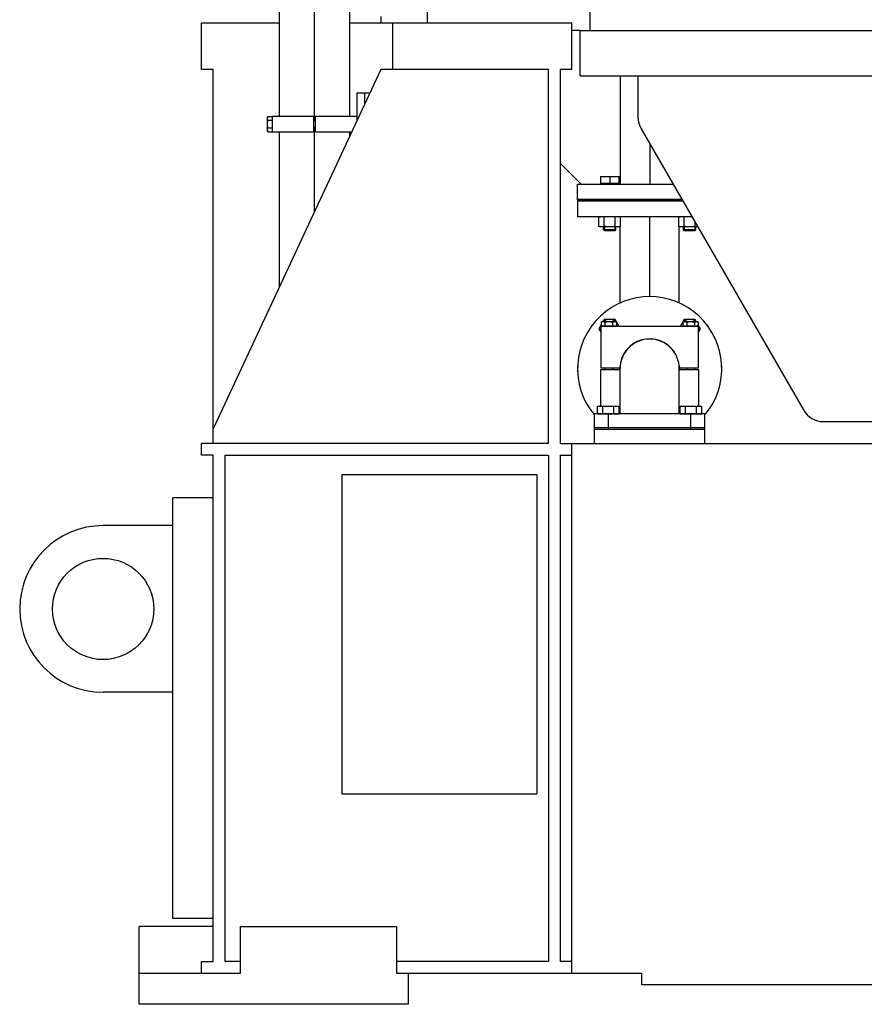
# Model space of a CAD drawing. Header units: millimetres. Extents: x 0 to 1189, y 0 to 841.
# Tile 187 of 217: x 935 to 978, y 534 to 584. Entities that reach past the tile are written whole.
import ezdxf

# ---------------------------------------------------------------- set-up
doc = ezdxf.new("R2010")
doc.units = ezdxf.units.MM
doc.header["$LTSCALE"] = 65.395
doc.linetypes.add('CENTER', pattern=[0.6, 0.375, -0.075, 0.075, -0.075])
for name, color, linetype in [('1907_153200_01_ABL735', 7, 'CONTINUOUS'), ('1907_153200_01_T1_PBL736', 7, 'CONTINUOUS'), ('1907_153701_05_AC_PBL712', 7, 'CONTINUOUS'), ('1907_153701_05_AC_PBL713', 7, 'CONTINUOUS'), ('1907_153701_06_AC_PBL643', 7, 'CONTINUOUS'), ('1907_153701_06_AC_PBL652', 7, 'CONTINUOUS'), ('1907_153701_33_PBL720', 7, 'CONTINUOUS'), ('1947_111100_12_SIMPLE1_T1_X_PBL759', 7, 'CONTINUOUS'), ('1947_111100_12_SIMPLE1_X_ABL758', 7, 'CONTINUOUS'), ('1947_122000_06_SIMPLE1_B_ABL639', 7, 'CONTINUOUS'), ('1947_122000_06_SIMPLE1_T1_B_PBL640', 7, 'CONTINUOUS'), ('32007_060000_TLKGS_KGS_V_ABL722', 7, 'CONTINUOUS'), ('32007_061000_TLKGS_KGS_V_ABL723', 7, 'CONTINUOUS'), ('32007_153200_10_ABL634', 7, 'CONTINUOUS'), ('32007_153200_10_T1_PBL2183', 7, 'CONTINUOUS'), ('32007_153200_11_ABL695', 7, 'CONTINUOUS'), ('32007_153200_11_T1_PBL848', 7, 'CONTINUOUS'), ('32007_153200_12_ABL689', 7, 'CONTINUOUS'), ('32007_153200_12_T3_PBL851', 7, 'CONTINUOUS'), ('32007_153200_13_ABL704', 7, 'CONTINUOUS'), ('32007_633500_01_SIMPLE1_T1_X_PBL822', 7, 'CONTINUOUS'), ('32007_633500_01_SIMPLE1_X_ABL821', 7, 'CONTINUOUS'), ('32087_000000_TLKGS_MARKETING_ABL636', 7, 'CONTINUOUS'), ('32087_030000_TLKGS_V_ABL637', 7, 'CONTINUOUS'), ('32087_100000_TLKGS_V_ABL638', 7, 'CONTINUOUS'), ('32087_111000_01_SIMPLE1_X_ABL757', 7, 'CONTINUOUS'), ('8M32E_GENSET_GENERATOR_ABL646', 7, 'CONTINUOUS'), ('8M32E_GENSET_GENERATOR_T1_PBL647', 7, 'CONTINUOUS'), ('8M32E_GENSET_GRUNDRAHMEN_ABL516', 7, 'CONTINUOUS'), ('8M32E_GENSET_GRUNDRAHMEN_T1_PBL517', 7, 'CONTINUOUS'), ('8M32E_GENSET_SCHUTZHAUBE_ABL765', 7, 'CONTINUOUS'), ('8M32E_GENSET_SCHUTZHAUBE_T1_PBL766', 7, 'CONTINUOUS'), ('8M32E_GENSET_VERROHRUNG_ABL518', 7, 'CONTINUOUS'), ('BOGEN-S-2D-90-76_1X2_9_PBL850', 7, 'CONTINUOUS'), ('D931_1-M10X120_PBL644', 7, 'CONTINUOUS'), ('D931_1-M10X120_PBL645', 7, 'CONTINUOUS'), ('D931_1-M10X140_PBL714', 7, 'CONTINUOUS'), ('D931_1-M16X60_PBL2180', 7, 'CONTINUOUS'), ('D931_1-M16X60_PBL2184', 7, 'CONTINUOUS'), ('D931_1-M16X60_PBL664', 7, 'CONTINUOUS'), ('D931_1-M16X60_PBL665', 7, 'CONTINUOUS'), ('D931_1-M16X60_PBL666', 7, 'CONTINUOUS'), ('D933-M16X35_PBL641', 7, 'CONTINUOUS'), ('D933-M16X35_PBL642', 7, 'CONTINUOUS'), ('D934-M16_PBL653', 7, 'CONTINUOUS'), ('D934-M16_PBL654', 7, 'CONTINUOUS'), ('D934-M16_PBL661', 7, 'CONTINUOUS'), ('D934-M16_PBL662', 7, 'CONTINUOUS'), ('D934-M16_PBL663', 7, 'CONTINUOUS'), ('D934-M16_PBL721', 7, 'CONTINUOUS'), ('D934-M16_PBL928', 7, 'CONTINUOUS'), ('E1514-FF-DN65-PN16X2_PBL2182', 7, 'CONTINUOUS'), ('E1514-FF-DN65-PN16X2_PBL692', 7, 'CONTINUOUS'), ('EN1092-1-01A-DN65_PN16-77_5_PBL2181', 7, 'CONTINUOUS'), ('EN1092-1-01A-DN65_PN16-77_5_PBL690', 7, 'CONTINUOUS'), ('EN1092-1-01A-DN65_PN16-77_5_PBL696', 7, 'CONTINUOUS'), ('EN1092-1-01A-DN65_PN16-77_5_PBL705', 7, 'CONTINUOUS'), ('links_3_VBL515', 7, 'CONTINUOUS'), ('N4011-C1-142X77_PBL635', 7, 'CONTINUOUS'), ('N4251-B142X76_PBL630', 7, 'CONTINUOUS'), ('T-STUECK-S-76_1X2_9-76_1X2_9_PBL849', 7, 'CONTINUOUS')]:
    doc.layers.add(name, color=color, linetype=linetype)

# ---------------------------------------------------------------- blocks, each defined once
blk = doc.blocks.new('8M32E_GENSET_GRUNDRAHMEN_T1_PBL517', base_point=(985.693, 558.761))
at = {"layer": '8M32E_GENSET_GRUNDRAHMEN_T1_PBL517', "color": 7, "linetype": 'Continuous'}
for p, q in [((944.393, 581.561), (944.393, 583.961)), ((944.393, 583.961), (948.393, 583.961)), ((951.993, 583.961), (963.393, 583.961)), ((954.193, 583.961), (954.193, 581.561)), ((963.393, 581.561), (963.393, 583.961)), ((944.993, 581.561), (944.393, 581.561)), ((944.993, 562.361), (944.993, 581.561)), ((953.593, 581.561), (944.993, 563.118)), ((962.193, 581.561), (953.593, 581.561)), ((962.193, 562.361), (962.193, 581.561)), ((963.393, 581.561), (962.793, 581.561)), ((962.793, 581.561), (962.793, 562.361)), ((970.233, 563.081), (964.553, 563.081)), ((964.553, 562.361), (964.553, 563.081)), ((970.233, 562.361), (970.233, 563.081)), ((962.193, 562.361), (944.393, 562.361)), ((944.393, 561.761), (944.393, 562.361)), ((962.793, 562.361), (982.022, 562.361)), ((963.393, 535.161), (963.393, 562.361)), ((944.993, 561.761), (944.393, 561.761)), ((944.993, 535.761), (944.993, 561.761)), ((945.593, 561.761), (962.193, 561.761)), ((945.593, 535.761), (945.593, 561.761)), ((962.193, 561.761), (962.193, 535.761)), ((962.793, 561.761), (963.393, 561.761)), ((962.793, 561.761), (962.793, 535.761)), ((951.593, 560.761), (961.593, 560.761)), ((951.593, 560.761), (951.593, 544.361)), ((961.593, 560.761), (961.593, 544.361)), ((944.993, 559.561), (942.913, 559.561)), ((942.913, 537.961), (942.913, 559.561)), ((942.913, 558.141), (939.333, 558.141)), ((942.913, 549.582), (939.333, 549.582)), ((951.593, 544.361), (961.593, 544.361)), ((944.993, 537.961), (942.913, 537.961)), ((944.993, 537.561), (941.193, 537.561)), ((941.193, 533.561), (941.193, 537.561)), ((946.393, 537.561), (954.393, 537.561)), ((946.393, 535.161), (946.393, 537.561)), ((954.393, 537.561), (954.393, 535.161)), ((944.393, 535.761), (944.993, 535.761)), ((944.393, 535.161), (944.393, 535.761)), ((946.393, 535.761), (945.593, 535.761)), ((962.193, 535.761), (954.393, 535.761)), ((963.393, 535.761), (962.793, 535.761)), ((941.193, 535.161), (946.393, 535.161)), ((954.393, 535.161), (966.993, 535.161)), ((954.993, 535.161), (954.993, 533.561)), ((966.993, 534.561), (966.993, 535.161)), ((1006.993, 534.561), (966.993, 534.561)), ((954.993, 533.561), (941.193, 533.561))]:
    blk.add_line(p, q, dxfattribs=at)
blk.add_circle((939.333, 553.861), 2.6, dxfattribs=at)
blk.add_arc((939.333, 553.861), 4.28, 90, 270, dxfattribs=at)
blk = doc.blocks.new('8M32E_GENSET_GRUNDRAHMEN_ABL516', base_point=(985.693, 558.761))
at = {"layer": '8M32E_GENSET_GRUNDRAHMEN_T1_PBL517'}
blk.add_blockref('8M32E_GENSET_GRUNDRAHMEN_T1_PBL517', (985.693, 558.761), dxfattribs=at)
blk = doc.blocks.new('N4251-B142X76_PBL630', base_point=(967.393, 563.121))
at = {"layer": 'N4251-B142X76_PBL630', "color": 7, "linetype": 'Continuous'}
for p, q in [((970.233, 563.161), (964.553, 563.161)), ((964.553, 563.081), (964.553, 563.161)), ((969.513, 563.081), (965.273, 563.081)), ((970.233, 563.081), (970.233, 563.161))]:
    blk.add_line(p, q, dxfattribs=at)
at = {"layer": 'N4251-B142X76_PBL630', "color": 9, "linetype": 'Continuous'}
for p, q in [((965.273, 563.081), (965.273, 563.161)), ((969.513, 563.081), (969.513, 563.161))]:
    blk.add_line(p, q, dxfattribs=at)
blk = doc.blocks.new('N4011-C1-142X77_PBL635', base_point=(967.393, 563.521))
at = {"layer": 'N4011-C1-142X77_PBL635', "color": 7, "linetype": 'Continuous'}
for p, q in [((970.233, 563.881), (964.553, 563.881)), ((964.553, 563.161), (964.553, 563.881)), ((970.233, 563.161), (970.233, 563.881)), ((970.233, 563.161), (964.553, 563.161))]:
    blk.add_line(p, q, dxfattribs=at)
at = {"layer": 'N4011-C1-142X77_PBL635', "color": 9, "linetype": 'Continuous'}
for p, q in [((965.273, 563.161), (965.273, 563.881)), ((969.513, 563.161), (969.513, 563.881))]:
    blk.add_line(p, q, dxfattribs=at)
blk = doc.blocks.new('BOGEN-S-2D-90-76_1X2_9_PBL850', base_point=(967.393, 565.041))
at = {"layer": 'BOGEN-S-2D-90-76_1X2_9_PBL850', "color": 7, "linetype": 'Continuous'}
for p, q in [((965.871, 563.881), (965.871, 566.201)), ((968.915, 563.881), (968.915, 566.201))]:
    blk.add_line(p, q, dxfattribs=at)
blk.add_arc((967.393, 566.201), 1.522, 0, 180, dxfattribs=at)
blk = doc.blocks.new('EN1092-1-01A-DN65_PN16-77_5_PBL2181', base_point=(967.393, 565.061))
at = {"layer": 'EN1092-1-01A-DN65_PN16-77_5_PBL2181', "color": 7, "linetype": 'Continuous'}
for radius, start, end in [(3.7, 320.3957, 219.6043), (1.55, 0.074, 2.937), (1.55, 180.074, 182.937)]:
    blk.add_arc((967.393, 566.201), radius, start, end, dxfattribs=at)
blk = doc.blocks.new('32007_153200_10_T1_PBL2183', base_point=(967.393, 565.44))
at = {"layer": '32007_153200_10_T1_PBL2183', "color": 7, "linetype": 'Continuous'}
blk.add_arc((967.393, 566.201), 1.522, 0, 180, dxfattribs=at)
blk = doc.blocks.new('32007_153200_10_ABL634', base_point=(967.393, 564.72))
at = {"layer": '32007_153200_10_T1_PBL2183'}
blk.add_blockref('32007_153200_10_T1_PBL2183', (967.393, 565.44), dxfattribs=at)
at = {"layer": 'BOGEN-S-2D-90-76_1X2_9_PBL850'}
blk.add_blockref('BOGEN-S-2D-90-76_1X2_9_PBL850', (967.393, 565.041), dxfattribs=at)
at = {"layer": 'EN1092-1-01A-DN65_PN16-77_5_PBL2181'}
blk.add_blockref('EN1092-1-01A-DN65_PN16-77_5_PBL2181', (967.393, 565.061), dxfattribs=at)
at = {"layer": 'N4011-C1-142X77_PBL635'}
blk.add_blockref('N4011-C1-142X77_PBL635', (967.393, 563.521), dxfattribs=at)
blk = doc.blocks.new('D933-M16X35_PBL641', base_point=(965.271, 564.081))
at = {"layer": 'D933-M16X35_PBL641', "color": 7, "linetype": 'Continuous'}
for p, q in [((964.792, 564.281), (964.717, 564.261)), ((964.717, 563.889), (964.717, 564.261)), ((964.792, 564.281), (965.751, 564.281)), ((964.994, 563.889), (964.994, 564.261)), ((965.548, 563.889), (965.548, 564.261)), ((965.751, 564.281), (965.825, 564.261)), ((965.825, 563.889), (965.825, 564.261)), ((964.717, 563.889), (965.825, 563.889)), ((964.821, 563.889), (964.821, 563.881)), ((965.721, 563.889), (965.721, 563.881))]:
    blk.add_line(p, q, dxfattribs=at)
for points in [[(964.717, 564.261), (964.742, 564.267), (964.767, 564.273), (964.792, 564.276)], [(964.792, 564.276), (964.859, 564.285), (964.929, 564.278), (964.994, 564.261)], [(965.548, 564.261), (965.614, 564.278), (965.683, 564.285), (965.75, 564.276)], [(965.75, 564.276), (965.776, 564.273), (965.801, 564.267), (965.825, 564.261)]]:
    blk.add_open_spline(points, degree=3, dxfattribs=at)
blk.add_open_spline([(964.994, 564.261), (965.086, 564.273), (965.271, 564.288), (965.457, 564.273), (965.548, 564.261)], degree=3, knots=[0, 0, 0, 0, 0.5, 1, 1, 1, 1], dxfattribs=at)
blk = doc.blocks.new('D933-M16X35_PBL642', base_point=(969.514, 564.081))
at = {"layer": 'D933-M16X35_PBL642', "color": 7, "linetype": 'Continuous'}
for p, q in [((969.034, 564.281), (968.96, 564.261)), ((968.96, 563.889), (968.96, 564.261)), ((969.034, 564.281), (969.993, 564.281)), ((969.237, 563.889), (969.237, 564.261)), ((969.791, 563.889), (969.791, 564.261)), ((969.993, 564.281), (970.068, 564.261)), ((970.068, 563.889), (970.068, 564.261)), ((968.96, 563.889), (970.068, 563.889)), ((969.064, 563.889), (969.064, 563.881)), ((969.964, 563.889), (969.964, 563.881))]:
    blk.add_line(p, q, dxfattribs=at)
for points in [[(968.96, 564.261), (968.984, 564.267), (969.009, 564.273), (969.035, 564.276)], [(969.035, 564.276), (969.102, 564.285), (969.171, 564.278), (969.237, 564.261)], [(969.791, 564.261), (969.856, 564.278), (969.926, 564.285), (969.993, 564.276)], [(969.993, 564.276), (970.018, 564.273), (970.043, 564.267), (970.068, 564.261)]]:
    blk.add_open_spline(points, degree=3, dxfattribs=at)
blk.add_open_spline([(969.237, 564.261), (969.328, 564.273), (969.514, 564.288), (969.699, 564.273), (969.791, 564.261)], degree=3, knots=[0, 0, 0, 0, 0.5, 1, 1, 1, 1], dxfattribs=at)
blk = doc.blocks.new('1907_153701_06_AC_PBL643', base_point=(967.393, 565.121))
at = {"layer": '1907_153701_06_AC_PBL643', "color": 7, "linetype": 'Continuous'}
for p, q in [((964.893, 566.161), (965.863, 566.161)), ((964.893, 564.281), (964.893, 566.161)), ((968.922, 566.161), (969.893, 566.161)), ((969.893, 566.161), (969.893, 564.281)), ((965.871, 564.041), (965.825, 564.041)), ((968.96, 564.041), (968.915, 564.041))]:
    blk.add_line(p, q, dxfattribs=at)
for start, end in [(181.4981, 183.4456), (356.5544, 358.5019)]:
    blk.add_arc((967.393, 566.201), 1.53, start, end, dxfattribs=at)
blk = doc.blocks.new('D931_1-M10X120_PBL644', base_point=(965.293, 567.389))
at = {"layer": 'D931_1-M10X120_PBL644', "color": 7, "linetype": 'Continuous'}
for p, q in [((964.9, 568.603), (964.953, 568.617)), ((964.9, 568.603), (964.9, 568.385)), ((965.685, 568.385), (964.9, 568.385)), ((964.953, 568.617), (965.632, 568.617)), ((964.981, 568.385), (964.981, 568.361)), ((965.096, 568.603), (965.096, 568.385)), ((965.489, 568.603), (965.489, 568.385)), ((965.605, 568.385), (965.605, 568.361)), ((965.685, 568.603), (965.632, 568.617)), ((965.685, 568.603), (965.685, 568.385)), ((965.099, 566.241), (965.099, 566.161)), ((965.487, 566.241), (965.487, 566.161))]:
    blk.add_line(p, q, dxfattribs=at)
blk.add_arc((964.999, 568.283), 0.333, 90.1083, 97.8162, dxfattribs=at)
for points in [[(964.9, 568.603), (964.917, 568.607), (964.935, 568.611), (964.953, 568.614)], [(964.998, 568.617), (965.031, 568.617), (965.064, 568.611), (965.096, 568.603)], [(965.096, 568.603), (965.161, 568.611), (965.227, 568.617), (965.293, 568.617)], [(965.293, 568.617), (965.358, 568.617), (965.424, 568.611), (965.489, 568.603)], [(965.489, 568.603), (965.521, 568.611), (965.554, 568.617), (965.587, 568.617)], [(965.587, 568.617), (965.62, 568.617), (965.653, 568.611), (965.685, 568.603)]]:
    blk.add_open_spline(points, degree=3, dxfattribs=at)
blk = doc.blocks.new('D931_1-M10X120_PBL645', base_point=(969.493, 567.389))
at = {"layer": 'D931_1-M10X120_PBL645', "color": 7, "linetype": 'Continuous'}
for p, q in [((969.1, 568.603), (969.153, 568.617)), ((969.1, 568.603), (969.1, 568.385)), ((969.885, 568.385), (969.1, 568.385)), ((969.153, 568.617), (969.832, 568.617)), ((969.181, 568.385), (969.181, 568.361)), ((969.296, 568.603), (969.296, 568.385)), ((969.689, 568.603), (969.689, 568.385)), ((969.805, 568.385), (969.805, 568.361)), ((969.885, 568.603), (969.832, 568.617)), ((969.885, 568.603), (969.885, 568.385)), ((969.299, 566.241), (969.299, 566.161)), ((969.687, 566.241), (969.687, 566.161))]:
    blk.add_line(p, q, dxfattribs=at)
blk.add_arc((969.199, 568.283), 0.333, 90.1083, 97.8162, dxfattribs=at)
for points in [[(969.1, 568.603), (969.117, 568.607), (969.135, 568.611), (969.153, 568.614)], [(969.198, 568.617), (969.231, 568.617), (969.264, 568.611), (969.296, 568.603)], [(969.296, 568.603), (969.361, 568.611), (969.427, 568.617), (969.493, 568.617)], [(969.493, 568.617), (969.558, 568.617), (969.624, 568.611), (969.689, 568.603)], [(969.689, 568.603), (969.721, 568.611), (969.754, 568.617), (969.787, 568.617)], [(969.787, 568.617), (969.82, 568.617), (969.853, 568.611), (969.885, 568.603)]]:
    blk.add_open_spline(points, degree=3, dxfattribs=at)
blk = doc.blocks.new('1907_153701_06_AC_PBL652', base_point=(967.393, 566.516))
at = {"layer": '1907_153701_06_AC_PBL652', "color": 7, "linetype": 'Continuous'}
for p, q in [((969.893, 568.361), (964.893, 568.361)), ((964.893, 568.361), (964.893, 566.241)), ((969.893, 566.241), (969.893, 568.361)), ((964.893, 566.241), (965.863, 566.241)), ((968.922, 566.241), (969.893, 566.241))]:
    blk.add_line(p, q, dxfattribs=at)
for start, end in [(32.5504, 178.5019), (1.4981, 7.4913)]:
    blk.add_arc((967.393, 566.201), 1.53, start, end, dxfattribs=at)
blk = doc.blocks.new('D934-M16_PBL653', base_point=(969.475, 568.401))
at = {"layer": 'D934-M16_PBL653', "color": 7, "linetype": 'Continuous'}
for p, q in [((969.166, 568.731), (968.952, 568.361)), ((969.72, 568.731), (969.166, 568.731)), ((969.787, 568.617), (969.72, 568.731)), ((969.997, 568.251), (969.885, 568.446)), ((969.893, 568.07), (969.997, 568.251))]:
    blk.add_line(p, q, dxfattribs=at)
for start, end in [(134.8958, 166.9764), (49.0552, 132.3206), (339.9568, 22.4758)]:
    blk.add_arc((969.443, 568.251), 0.48, start, end, dxfattribs=at)
blk = doc.blocks.new('D934-M16_PBL654', base_point=(965.31, 568.401))
at = {"layer": 'D934-M16_PBL654', "color": 7, "linetype": 'Continuous'}
for p, q in [((964.9, 568.446), (964.788, 568.251)), ((965.065, 568.731), (964.998, 568.617)), ((965.619, 568.731), (965.065, 568.731)), ((965.833, 568.361), (965.619, 568.731)), ((964.788, 568.251), (964.893, 568.07))]:
    blk.add_line(p, q, dxfattribs=at)
for start, end in [(157.5242, 200.0432), (47.6794, 130.9448), (13.0236, 43.681)]:
    blk.add_arc((965.342, 568.251), 0.48, start, end, dxfattribs=at)
blk = doc.blocks.new('D934-M16_PBL661', base_point=(965.342, 573.741))
at = {"layer": 'D934-M16_PBL661', "color": 7, "linetype": 'Continuous'}
for p, q in [((964.788, 573.981), (964.862, 574.001)), ((964.788, 573.501), (964.788, 573.981)), ((965.065, 573.501), (965.065, 573.981)), ((965.619, 573.501), (965.619, 573.981)), ((965.896, 573.981), (965.821, 574.001)), ((965.896, 573.501), (965.896, 573.981)), ((964.862, 573.481), (964.788, 573.501)), ((965.821, 573.481), (964.862, 573.481)), ((965.821, 573.481), (965.896, 573.501))]:
    blk.add_line(p, q, dxfattribs=at)
for centre, start, end in [((964.926, 573.534), 83.1974, 97.6128), ((965.758, 573.534), 82.3872, 96.8021)]:
    blk.add_arc(centre, 0.467, start, end, dxfattribs=at)
for points in [[(964.864, 573.996), (964.839, 573.993), (964.813, 573.987), (964.788, 573.981)], [(965.065, 573.981), (965.037, 573.988), (965.01, 573.994), (964.981, 573.997)], [(965.619, 573.981), (965.527, 573.993), (965.342, 574.008), (965.157, 573.993), (965.065, 573.981)], [(965.702, 573.997), (965.674, 573.994), (965.646, 573.988), (965.619, 573.981)], [(965.896, 573.981), (965.871, 573.987), (965.845, 573.993), (965.819, 573.996)], [(964.864, 573.485), (964.839, 573.489), (964.813, 573.494), (964.788, 573.501)], [(965.065, 573.501), (965, 573.483), (964.931, 573.476), (964.864, 573.485)], [(965.619, 573.501), (965.527, 573.488), (965.342, 573.473), (965.157, 573.488), (965.065, 573.501)], [(965.819, 573.485), (965.753, 573.476), (965.684, 573.483), (965.619, 573.501)], [(965.896, 573.501), (965.871, 573.494), (965.845, 573.489), (965.819, 573.485)]]:
    blk.add_open_spline(points, degree=3, dxfattribs=at)
blk = doc.blocks.new('D934-M16_PBL662', base_point=(965.846, 573.741))
at = {"layer": 'D934-M16_PBL662', "color": 7, "linetype": 'Continuous'}
for p, q in [((965.871, 573.988), (965.821, 574.001)), ((965.821, 573.481), (965.871, 573.494))]:
    blk.add_line(p, q, dxfattribs=at)
blk = doc.blocks.new('D934-M16_PBL663', base_point=(969.375, 573.741))
at = {"layer": 'D934-M16_PBL663', "color": 7, "linetype": 'Continuous'}
for p, q in [((968.889, 573.981), (968.964, 574.001)), ((968.889, 573.501), (968.889, 573.981)), ((969.166, 573.501), (969.166, 573.981)), ((968.964, 573.481), (968.889, 573.501)), ((969.862, 573.481), (968.964, 573.481)), ((969.72, 573.501), (969.72, 573.726))]:
    blk.add_line(p, q, dxfattribs=at)
blk.add_arc((969.027, 573.534), 0.467, 83.1974, 97.6128, dxfattribs=at)
for points in [[(968.966, 573.996), (968.94, 573.993), (968.914, 573.987), (968.889, 573.981)], [(969.166, 573.981), (969.139, 573.988), (969.111, 573.994), (969.083, 573.997)], [(969.565, 573.997), (969.432, 574.005), (969.298, 573.998), (969.166, 573.981)], [(968.966, 573.485), (968.94, 573.489), (968.914, 573.494), (968.889, 573.501)], [(969.166, 573.501), (969.101, 573.483), (969.032, 573.476), (968.966, 573.485)], [(969.72, 573.501), (969.628, 573.488), (969.443, 573.473), (969.258, 573.488), (969.166, 573.501)], [(969.862, 573.481), (969.814, 573.481), (969.766, 573.488), (969.72, 573.501)]]:
    blk.add_open_spline(points, degree=3, dxfattribs=at)
blk = doc.blocks.new('D931_1-M16X60_PBL664', base_point=(965.342, 574.675))
at = {"layer": 'D931_1-M16X60_PBL664', "color": 7, "linetype": 'Continuous'}
for p, q in [((964.862, 576.075), (965.821, 576.075)), ((964.862, 576.075), (964.862, 576.075)), ((964.862, 576.075), (964.862, 575.707)), ((965.342, 576.055), (965.342, 575.707)), ((965.822, 576.075), (965.821, 576.075)), ((965.822, 575.707), (965.822, 576.075)), ((965.822, 575.707), (964.862, 575.707)), ((964.892, 575.675), (964.892, 575.707)), ((965.792, 575.675), (965.792, 575.707)), ((965.022, 573.324), (965.022, 573.481)), ((965.662, 573.324), (965.662, 573.481)), ((965.071, 573.275), (965.022, 573.324)), ((965.342, 573.324), (965.022, 573.324)), ((965.342, 573.275), (965.071, 573.275)), ((965.662, 573.324), (965.342, 573.324)), ((965.613, 573.275), (965.342, 573.275)), ((965.613, 573.275), (965.662, 573.324))]:
    blk.add_line(p, q, dxfattribs=at)
at = {"layer": 'D931_1-M16X60_PBL664', "color": 2, "linetype": 'Continuous'}
for p, q in [((965.071, 573.481), (965.071, 573.275)), ((965.613, 573.481), (965.613, 573.275))]:
    blk.add_line(p, q, dxfattribs=at)
at = {"layer": 'D931_1-M16X60_PBL664', "color": 7, "linetype": 'Continuous'}
for points in [[(964.862, 576.055), (964.941, 576.067), (965.102, 576.082), (965.263, 576.067), (965.342, 576.055)], [(965.342, 576.055), (965.421, 576.067), (965.582, 576.082), (965.743, 576.067), (965.822, 576.055)]]:
    blk.add_open_spline(points, degree=3, knots=[0, 0, 0, 0, 0.5, 1, 1, 1, 1], dxfattribs=at)
blk = doc.blocks.new('D931_1-M16X60_PBL665', base_point=(965.342, 576.075))
at = {"layer": 'D931_1-M16X60_PBL665', "color": 7, "linetype": 'Continuous'}
for p, q in [((964.862, 576.075), (964.862, 576.075)), ((965.822, 576.075), (965.821, 576.075))]:
    blk.add_line(p, q, dxfattribs=at)
blk = doc.blocks.new('D931_1-M16X60_PBL666', base_point=(969.443, 573.378))
at = {"layer": 'D931_1-M16X60_PBL666', "color": 7, "linetype": 'Continuous'}
for p, q in [((969.123, 573.324), (969.123, 573.481)), ((969.763, 573.324), (969.763, 573.481)), ((969.172, 573.275), (969.123, 573.324)), ((969.763, 573.324), (969.123, 573.324)), ((969.714, 573.275), (969.172, 573.275)), ((969.714, 573.275), (969.763, 573.324))]:
    blk.add_line(p, q, dxfattribs=at)
at = {"layer": 'D931_1-M16X60_PBL666', "color": 2, "linetype": 'Continuous'}
for p, q in [((969.172, 573.481), (969.172, 573.275)), ((969.714, 573.481), (969.714, 573.275))]:
    blk.add_line(p, q, dxfattribs=at)
blk = doc.blocks.new('EN1092-1-01A-DN65_PN16-77_5_PBL690', base_point=(966.627, 574.401))
at = {"layer": 'EN1092-1-01A-DN65_PN16-77_5_PBL690', "color": 7, "linetype": 'Continuous'}
for p, q in [((969.101, 574.801), (963.693, 574.801)), ((963.693, 574.801), (963.693, 574.001)), ((969.562, 574.001), (963.693, 574.001))]:
    blk.add_line(p, q, dxfattribs=at)
blk = doc.blocks.new('T-STUECK-S-76_1X2_9-76_1X2_9_PBL849', base_point=(967.393, 566.275))
at = {"layer": 'T-STUECK-S-76_1X2_9-76_1X2_9_PBL849', "color": 7, "linetype": 'Continuous'}
for p, q in [((965.871, 566.292), (965.871, 566.201)), ((968.915, 566.292), (968.915, 566.201))]:
    blk.add_line(p, q, dxfattribs=at)
at = {"layer": 'T-STUECK-S-76_1X2_9-76_1X2_9_PBL849', "color": 9, "linetype": 'Continuous'}
for centre, start, end in [((969.292, 566.201), 177.5097, 180.0004), ((965.493, 566.201), 359.9996, 2.493)]:
    blk.add_arc(centre, 3.421, start, end, dxfattribs=at)
blk = doc.blocks.new('32007_153200_12_T3_PBL851', base_point=(967.393, 571.785))
at = {"layer": '32007_153200_12_T3_PBL851', "color": 7, "linetype": 'Continuous'}
for p, q in [((965.871, 573.988), (965.871, 574.001)), ((968.915, 573.988), (968.915, 574.001)), ((965.871, 569.569), (965.871, 573.494)), ((968.915, 569.569), (968.915, 573.494))]:
    blk.add_line(p, q, dxfattribs=at)
at = {"layer": '32007_153200_12_T3_PBL851', "color": 2, "linetype": 'CENTER'}
blk.add_line((967.393, 569.901), (967.393, 574.001), dxfattribs=at)
blk = doc.blocks.new('32007_153200_12_ABL689', base_point=(966.627, 570.501))
at = {"layer": '32007_153200_12_T3_PBL851'}
blk.add_blockref('32007_153200_12_T3_PBL851', (967.393, 571.785), dxfattribs=at)
at = {"layer": 'EN1092-1-01A-DN65_PN16-77_5_PBL690'}
blk.add_blockref('EN1092-1-01A-DN65_PN16-77_5_PBL690', (966.627, 574.401), dxfattribs=at)
at = {"layer": 'T-STUECK-S-76_1X2_9-76_1X2_9_PBL849'}
blk.add_blockref('T-STUECK-S-76_1X2_9-76_1X2_9_PBL849', (967.393, 566.275), dxfattribs=at)
blk = doc.blocks.new('E1514-FF-DN65-PN16X2_PBL692', base_point=(966.397, 574.841))
at = {"layer": 'E1514-FF-DN65-PN16X2_PBL692', "color": 7, "linetype": 'Continuous'}
for p, q in [((969.054, 574.881), (963.693, 574.881)), ((963.693, 574.875), (963.693, 574.801)), ((969.101, 574.801), (963.693, 574.801))]:
    blk.add_line(p, q, dxfattribs=at)
blk = doc.blocks.new('EN1092-1-01A-DN65_PN16-77_5_PBL696', base_point=(966.375, 575.275))
at = {"layer": 'EN1092-1-01A-DN65_PN16-77_5_PBL696', "color": 7, "linetype": 'Continuous'}
for p, q in [((963.693, 575.675), (968.596, 575.675)), ((963.693, 574.875), (963.693, 575.675)), ((963.693, 574.875), (969.058, 574.875))]:
    blk.add_line(p, q, dxfattribs=at)
blk = doc.blocks.new('32007_153200_11_T1_PBL848', base_point=(966.632, 578.458))
at = {"layer": '32007_153200_11_T1_PBL848', "color": 7, "linetype": 'Continuous'}
blk.add_line((965.871, 581.241), (965.871, 575.675), dxfattribs=at)
at = {"layer": '32007_153200_11_T1_PBL848', "color": 2, "linetype": 'CENTER'}
blk.add_line((967.393, 577.761), (967.393, 575.675), dxfattribs=at)
blk = doc.blocks.new('32007_153200_11_ABL695', base_point=(966.375, 578.058))
at = {"layer": '32007_153200_11_T1_PBL848'}
blk.add_blockref('32007_153200_11_T1_PBL848', (966.632, 578.458), dxfattribs=at)
at = {"layer": 'EN1092-1-01A-DN65_PN16-77_5_PBL696'}
blk.add_blockref('EN1092-1-01A-DN65_PN16-77_5_PBL696', (966.375, 575.275), dxfattribs=at)
blk = doc.blocks.new('EN1092-1-01A-DN65_PN16-77_5_PBL705', base_point=(963.783, 575.678))
at = {"layer": 'EN1092-1-01A-DN65_PN16-77_5_PBL705', "color": 7, "linetype": 'Continuous'}
for p, q in [((963.693, 575.681), (963.873, 575.681)), ((963.693, 575.675), (963.693, 575.681))]:
    blk.add_line(p, q, dxfattribs=at)
blk = doc.blocks.new('32007_153200_13_ABL704', base_point=(963.783, 575.678))
at = {"layer": 'EN1092-1-01A-DN65_PN16-77_5_PBL705'}
blk.add_blockref('EN1092-1-01A-DN65_PN16-77_5_PBL705', (963.783, 575.678), dxfattribs=at)
blk = doc.blocks.new('1907_153701_05_AC_PBL712', base_point=(949.093, 578.761))
at = {"layer": '1907_153701_05_AC_PBL712', "color": 7, "linetype": 'Continuous'}
for p, q in [((948.033, 579.161), (950.153, 579.161)), ((948.033, 578.361), (948.033, 579.161)), ((950.153, 578.361), (950.153, 579.161)), ((948.033, 578.361), (950.153, 578.361))]:
    blk.add_line(p, q, dxfattribs=at)
blk = doc.blocks.new('1907_153701_05_AC_PBL713', base_point=(951.293, 578.761))
at = {"layer": '1907_153701_05_AC_PBL713', "color": 7, "linetype": 'Continuous'}
for p, q in [((950.233, 579.161), (952.353, 579.161)), ((950.233, 578.361), (950.233, 579.161)), ((950.233, 578.361), (952.1, 578.361))]:
    blk.add_line(p, q, dxfattribs=at)
blk = doc.blocks.new('D931_1-M10X140_PBL714', base_point=(949.005, 578.761))
at = {"layer": 'D931_1-M10X140_PBL714', "color": 7, "linetype": 'Continuous'}
for p, q in [((947.791, 579.153), (947.777, 579.1)), ((947.777, 578.421), (947.777, 579.1)), ((947.791, 579.153), (948.009, 579.153)), ((947.791, 578.957), (948.009, 578.957)), ((948.009, 579.153), (948.009, 578.368)), ((948.009, 579.073), (948.033, 579.073)), ((950.153, 578.955), (950.233, 578.955)), ((947.791, 578.368), (947.777, 578.421)), ((947.791, 578.564), (948.009, 578.564)), ((948.009, 578.449), (948.033, 578.449)), ((950.153, 578.567), (950.233, 578.567)), ((947.791, 578.368), (948.009, 578.368))]:
    blk.add_line(p, q, dxfattribs=at)
blk.add_arc((948.11, 578.467), 0.334, 180.1116, 187.8125, dxfattribs=at)
for points in [[(947.777, 579.055), (947.777, 579.088), (947.782, 579.121), (947.791, 579.153)], [(947.791, 578.957), (947.782, 578.989), (947.777, 579.022), (947.777, 579.055)], [(947.777, 578.761), (947.777, 578.826), (947.782, 578.892), (947.791, 578.957)], [(947.791, 578.564), (947.782, 578.629), (947.777, 578.695), (947.777, 578.761)], [(947.777, 578.466), (947.777, 578.499), (947.782, 578.533), (947.791, 578.564)], [(947.791, 578.368), (947.786, 578.386), (947.782, 578.404), (947.78, 578.422)]]:
    blk.add_open_spline(points, degree=3, dxfattribs=at)
blk = doc.blocks.new('1907_153701_33_PBL720', base_point=(952.693, 579.631))
at = {"layer": '1907_153701_33_PBL720', "color": 7, "linetype": 'Continuous'}
for p, q in [((952.353, 580.361), (953.033, 580.361)), ((952.353, 580.361), (952.353, 578.902)), ((952.753, 580.361), (952.753, 579.759))]:
    blk.add_line(p, q, dxfattribs=at)
blk = doc.blocks.new('D934-M16_PBL721', base_point=(969.437, 564.106))
at = {"layer": 'D934-M16_PBL721', "color": 7, "linetype": 'Continuous'}
for p, q in [((969.922, 564.281), (969.893, 564.332)), ((968.952, 564.041), (968.96, 564.028)), ((969.04, 563.889), (969.044, 563.881))]:
    blk.add_line(p, q, dxfattribs=at)
for start, end in [(15.616, 20.0432), (212.6165, 213.7697)]:
    blk.add_arc((969.443, 564.15), 0.48, start, end, dxfattribs=at)
blk = doc.blocks.new('1907_153200_01_T1_PBL736', base_point=(950.193, 605.766))
at = {"layer": '1907_153200_01_T1_PBL736', "color": 7, "linetype": 'Continuous'}
for p, q in [((948.393, 636.973), (948.393, 641.122)), ((948.393, 579.161), (948.393, 621.335)), ((951.993, 579.161), (951.993, 620.861)), ((948.393, 570.409), (948.393, 578.361)), ((951.993, 578.13), (951.993, 578.361))]:
    blk.add_line(p, q, dxfattribs=at)
at = {"layer": '1907_153200_01_T1_PBL736', "color": 2, "linetype": 'CENTER'}
for p, q in [((950.193, 636.737), (950.193, 638.105)), ((950.193, 578.955), (950.193, 621.098)), ((950.193, 574.269), (950.193, 578.567))]:
    blk.add_line(p, q, dxfattribs=at)
blk = doc.blocks.new('1907_153200_01_ABL735', base_point=(950.193, 605.766))
at = {"layer": '1907_153200_01_T1_PBL736'}
blk.add_blockref('1907_153200_01_T1_PBL736', (950.193, 605.766), dxfattribs=at)
blk = doc.blocks.new('D934-M16_PBL928', base_point=(965.348, 564.106))
at = {"layer": 'D934-M16_PBL928', "color": 7, "linetype": 'Continuous'}
for p, q in [((964.893, 564.332), (964.863, 564.281)), ((965.741, 563.881), (965.745, 563.889)), ((965.825, 564.028), (965.833, 564.041))]:
    blk.add_line(p, q, dxfattribs=at)
for start, end in [(159.9568, 164.384), (326.2303, 327.3835)]:
    blk.add_arc((965.342, 564.15), 0.48, start, end, dxfattribs=at)
blk = doc.blocks.new('D931_1-M16X60_PBL2180', base_point=(965.637, 568.374))
at = {"layer": 'D931_1-M16X60_PBL2180', "color": 7, "linetype": 'Continuous'}
blk.add_arc((965.342, 568.251), 0.32, 20.0989, 24.8692, dxfattribs=at)
blk = doc.blocks.new('E1514-FF-DN65-PN16X2_PBL2182', base_point=(967.393, 566.201))
at = {"layer": 'E1514-FF-DN65-PN16X2_PBL2182', "color": 7, "linetype": 'Continuous'}
for radius, start, end in [(3.7, 177.4929, 182.5071), (3.7, 357.4929, 2.5071), (1.54, 178.5222, 181.4778), (1.54, 358.5222, 1.4778)]:
    blk.add_arc((967.393, 566.201), radius, start, end, dxfattribs=at)
blk = doc.blocks.new('D931_1-M16X60_PBL2184', base_point=(969.148, 568.374))
at = {"layer": 'D931_1-M16X60_PBL2184', "color": 7, "linetype": 'Continuous'}
blk.add_arc((969.443, 568.251), 0.32, 155.1308, 159.9011, dxfattribs=at)
blk = doc.blocks.new('8M32E_GENSET_VERROHRUNG_ABL518', base_point=(990.793, 602.121))
at = {"layer": '1907_153200_01_ABL735'}
blk.add_blockref('1907_153200_01_ABL735', (950.193, 605.766), dxfattribs=at)
at = {"layer": '1907_153701_05_AC_PBL712'}
blk.add_blockref('1907_153701_05_AC_PBL712', (949.093, 578.761), dxfattribs=at)
at = {"layer": '1907_153701_05_AC_PBL713'}
blk.add_blockref('1907_153701_05_AC_PBL713', (951.293, 578.761), dxfattribs=at)
at = {"layer": '1907_153701_06_AC_PBL643'}
blk.add_blockref('1907_153701_06_AC_PBL643', (967.393, 565.121), dxfattribs=at)
at = {"layer": '1907_153701_06_AC_PBL652'}
blk.add_blockref('1907_153701_06_AC_PBL652', (967.393, 566.516), dxfattribs=at)
at = {"layer": '1907_153701_33_PBL720'}
blk.add_blockref('1907_153701_33_PBL720', (952.693, 579.631), dxfattribs=at)
at = {"layer": '32007_153200_10_ABL634'}
blk.add_blockref('32007_153200_10_ABL634', (967.393, 564.72), dxfattribs=at)
at = {"layer": '32007_153200_11_ABL695'}
blk.add_blockref('32007_153200_11_ABL695', (966.375, 578.058), dxfattribs=at)
at = {"layer": '32007_153200_12_ABL689'}
blk.add_blockref('32007_153200_12_ABL689', (966.627, 570.501), dxfattribs=at)
at = {"layer": '32007_153200_13_ABL704'}
blk.add_blockref('32007_153200_13_ABL704', (963.783, 575.678), dxfattribs=at)
at = {"layer": 'D931_1-M10X120_PBL644'}
blk.add_blockref('D931_1-M10X120_PBL644', (965.293, 567.389), dxfattribs=at)
at = {"layer": 'D931_1-M10X120_PBL645'}
blk.add_blockref('D931_1-M10X120_PBL645', (969.493, 567.389), dxfattribs=at)
at = {"layer": 'D931_1-M10X140_PBL714'}
blk.add_blockref('D931_1-M10X140_PBL714', (949.005, 578.761), dxfattribs=at)
at = {"layer": 'D931_1-M16X60_PBL2180'}
blk.add_blockref('D931_1-M16X60_PBL2180', (965.637, 568.374), dxfattribs=at)
at = {"layer": 'D931_1-M16X60_PBL2184'}
blk.add_blockref('D931_1-M16X60_PBL2184', (969.148, 568.374), dxfattribs=at)
at = {"layer": 'D931_1-M16X60_PBL664'}
blk.add_blockref('D931_1-M16X60_PBL664', (965.342, 574.675), dxfattribs=at)
at = {"layer": 'D931_1-M16X60_PBL665'}
blk.add_blockref('D931_1-M16X60_PBL665', (965.342, 576.075), dxfattribs=at)
at = {"layer": 'D931_1-M16X60_PBL666'}
blk.add_blockref('D931_1-M16X60_PBL666', (969.443, 573.378), dxfattribs=at)
at = {"layer": 'D933-M16X35_PBL641'}
blk.add_blockref('D933-M16X35_PBL641', (965.271, 564.081), dxfattribs=at)
at = {"layer": 'D933-M16X35_PBL642'}
blk.add_blockref('D933-M16X35_PBL642', (969.514, 564.081), dxfattribs=at)
at = {"layer": 'D934-M16_PBL653'}
blk.add_blockref('D934-M16_PBL653', (969.475, 568.401), dxfattribs=at)
at = {"layer": 'D934-M16_PBL654'}
blk.add_blockref('D934-M16_PBL654', (965.31, 568.401), dxfattribs=at)
at = {"layer": 'D934-M16_PBL661'}
blk.add_blockref('D934-M16_PBL661', (965.342, 573.741), dxfattribs=at)
at = {"layer": 'D934-M16_PBL662'}
blk.add_blockref('D934-M16_PBL662', (965.846, 573.741), dxfattribs=at)
at = {"layer": 'D934-M16_PBL663'}
blk.add_blockref('D934-M16_PBL663', (969.375, 573.741), dxfattribs=at)
at = {"layer": 'D934-M16_PBL721'}
blk.add_blockref('D934-M16_PBL721', (969.437, 564.106), dxfattribs=at)
at = {"layer": 'D934-M16_PBL928'}
blk.add_blockref('D934-M16_PBL928', (965.348, 564.106), dxfattribs=at)
at = {"layer": 'E1514-FF-DN65-PN16X2_PBL2182'}
blk.add_blockref('E1514-FF-DN65-PN16X2_PBL2182', (967.393, 566.201), dxfattribs=at)
at = {"layer": 'E1514-FF-DN65-PN16X2_PBL692'}
blk.add_blockref('E1514-FF-DN65-PN16X2_PBL692', (966.397, 574.841), dxfattribs=at)
at = {"layer": 'N4251-B142X76_PBL630'}
blk.add_blockref('N4251-B142X76_PBL630', (967.393, 563.121), dxfattribs=at)
blk = doc.blocks.new('1947_122000_06_SIMPLE1_T1_B_PBL640', base_point=(986.046, 573.521))
at = {"layer": '1947_122000_06_SIMPLE1_T1_B_PBL640', "color": 7, "linetype": 'Continuous'}
for p, q in [((963.833, 583.561), (989.795, 583.561)), ((963.833, 581.241), (963.833, 583.561)), ((996.115, 583.561), (1008.26, 583.561)), ((963.833, 581.241), (989.761, 581.241)), ((966.793, 581.241), (966.793, 579.122)), ((996.149, 581.241), (1008.26, 581.241)), ((1007.193, 579.122), (1007.193, 581.241)), ((966.953, 578.522), (975.286, 564.081)), ((1006.998, 578.463), (1007.032, 578.522)), ((998.699, 564.081), (1006.08, 576.872)), ((986.453, 571.961), (979.993, 571.961)), ((990.924, 571.961), (987.533, 571.961)), ((978.993, 570.961), (978.993, 565.761)), ((979.993, 564.761), (981.149, 564.761)), ((976.326, 563.481), (981.615, 563.481))]:
    blk.add_line(p, q, dxfattribs=at)
for centre, radius, start, end in [((967.993, 579.122), 1.2, 180, 209.986), ((1005.993, 579.122), 1.2, 348.1828, 360), ((1005.993, 579.122), 1.2, 330.014, 341.4427), ((979.993, 570.961), 1, 90, 180), ((979.993, 565.761), 1, 180, 270), ((976.325, 564.681), 1.2, 209.9839, 210.495), ((976.326, 564.681), 1.2, 209.986, 270), ((997.659, 564.681), 1.2, 283.5747, 330.014)]:
    blk.add_arc(centre, radius, start, end, dxfattribs=at)
blk = doc.blocks.new('1947_122000_06_SIMPLE1_B_ABL639', base_point=(986.046, 573.521))
at = {"layer": '1947_122000_06_SIMPLE1_T1_B_PBL640'}
blk.add_blockref('1947_122000_06_SIMPLE1_T1_B_PBL640', (986.046, 573.521), dxfattribs=at)
blk = doc.blocks.new('1947_111100_12_SIMPLE1_T1_X_PBL759', base_point=(986.993, 621.261))
at = {"layer": '1947_111100_12_SIMPLE1_T1_X_PBL759', "color": 7, "linetype": 'Continuous'}
for p, q in [((955.993, 583.961), (955.993, 590.561)), ((963.833, 583.561), (963.393, 583.561))]:
    blk.add_line(p, q, dxfattribs=at)
blk = doc.blocks.new('1947_111100_12_SIMPLE1_X_ABL758', base_point=(986.993, 621.261))
at = {"layer": '1947_111100_12_SIMPLE1_T1_X_PBL759'}
blk.add_blockref('1947_111100_12_SIMPLE1_T1_X_PBL759', (986.993, 621.261), dxfattribs=at)
blk = doc.blocks.new('32087_111000_01_SIMPLE1_X_ABL757', base_point=(986.993, 621.261))
at = {"layer": '1947_111100_12_SIMPLE1_X_ABL758'}
blk.add_blockref('1947_111100_12_SIMPLE1_X_ABL758', (986.993, 621.261), dxfattribs=at)
blk = doc.blocks.new('32087_100000_TLKGS_V_ABL638', base_point=(986.07, 611.241))
at = {"layer": '1947_122000_06_SIMPLE1_B_ABL639'}
blk.add_blockref('1947_122000_06_SIMPLE1_B_ABL639', (986.046, 573.521), dxfattribs=at)
at = {"layer": '32087_111000_01_SIMPLE1_X_ABL757'}
blk.add_blockref('32087_111000_01_SIMPLE1_X_ABL757', (986.993, 621.261), dxfattribs=at)
blk = doc.blocks.new('32087_030000_TLKGS_V_ABL637', base_point=(995.73, 644.301))
at = {"layer": '32087_100000_TLKGS_V_ABL638'}
blk.add_blockref('32087_100000_TLKGS_V_ABL638', (986.07, 611.241), dxfattribs=at)
blk = doc.blocks.new('32007_633500_01_SIMPLE1_T1_X_PBL822', base_point=(987.439, 606.789))
at = {"layer": '32007_633500_01_SIMPLE1_T1_X_PBL822', "color": 7, "linetype": 'Continuous'}
blk.add_line((964.337, 583.561), (964.337, 596.478), dxfattribs=at)
blk = doc.blocks.new('32007_633500_01_SIMPLE1_X_ABL821', base_point=(987.439, 606.789))
at = {"layer": '32007_633500_01_SIMPLE1_T1_X_PBL822'}
blk.add_blockref('32007_633500_01_SIMPLE1_T1_X_PBL822', (987.439, 606.789), dxfattribs=at)
blk = doc.blocks.new('32007_061000_TLKGS_KGS_V_ABL723', base_point=(987.621, 628.991))
at = {"layer": '32007_633500_01_SIMPLE1_X_ABL821'}
blk.add_blockref('32007_633500_01_SIMPLE1_X_ABL821', (987.439, 606.789), dxfattribs=at)
blk = doc.blocks.new('32007_060000_TLKGS_KGS_V_ABL722', base_point=(988.031, 648.095))
at = {"layer": '32007_061000_TLKGS_KGS_V_ABL723'}
blk.add_blockref('32007_061000_TLKGS_KGS_V_ABL723', (987.621, 628.991), dxfattribs=at)
blk = doc.blocks.new('32087_000000_TLKGS_MARKETING_ABL636', base_point=(990.931, 631.277))
at = {"layer": '32007_060000_TLKGS_KGS_V_ABL722'}
blk.add_blockref('32007_060000_TLKGS_KGS_V_ABL722', (988.031, 648.095), dxfattribs=at)
at = {"layer": '32087_030000_TLKGS_V_ABL637'}
blk.add_blockref('32087_030000_TLKGS_V_ABL637', (995.73, 644.301), dxfattribs=at)
blk = doc.blocks.new('8M32E_GENSET_GENERATOR_T1_PBL647', base_point=(980.273, 622.358))
at = {"layer": '8M32E_GENSET_GENERATOR_T1_PBL647', "color": 7, "linetype": 'Continuous'}
blk.add_line((962.793, 576.761), (963.878, 575.675), dxfattribs=at)
blk = doc.blocks.new('8M32E_GENSET_GENERATOR_ABL646', base_point=(980.273, 622.358))
at = {"layer": '8M32E_GENSET_GENERATOR_T1_PBL647'}
blk.add_blockref('8M32E_GENSET_GENERATOR_T1_PBL647', (980.273, 622.358), dxfattribs=at)
blk = doc.blocks.new('8M32E_GENSET_SCHUTZHAUBE_T1_PBL766', base_point=(986.993, 599.563))
at = {"layer": '8M32E_GENSET_SCHUTZHAUBE_T1_PBL766', "color": 7, "linetype": 'Continuous'}
blk.add_line((953.593, 584.281), (953.593, 583.961), dxfattribs=at)
blk = doc.blocks.new('8M32E_GENSET_SCHUTZHAUBE_ABL765', base_point=(986.993, 599.563))
at = {"layer": '8M32E_GENSET_SCHUTZHAUBE_T1_PBL766'}
blk.add_blockref('8M32E_GENSET_SCHUTZHAUBE_T1_PBL766', (986.993, 599.563), dxfattribs=at)
blk = doc.blocks.new('LINKS_3_VBL515', base_point=(988.947, 632.779))
at = {"layer": '32087_000000_TLKGS_MARKETING_ABL636'}
blk.add_blockref('32087_000000_TLKGS_MARKETING_ABL636', (990.931, 631.277), dxfattribs=at)
at = {"layer": '8M32E_GENSET_GENERATOR_ABL646'}
blk.add_blockref('8M32E_GENSET_GENERATOR_ABL646', (980.273, 622.358), dxfattribs=at)
at = {"layer": '8M32E_GENSET_GRUNDRAHMEN_ABL516'}
blk.add_blockref('8M32E_GENSET_GRUNDRAHMEN_ABL516', (985.693, 558.761), dxfattribs=at)
at = {"layer": '8M32E_GENSET_SCHUTZHAUBE_ABL765'}
blk.add_blockref('8M32E_GENSET_SCHUTZHAUBE_ABL765', (986.993, 599.563), dxfattribs=at)
at = {"layer": '8M32E_GENSET_VERROHRUNG_ABL518'}
blk.add_blockref('8M32E_GENSET_VERROHRUNG_ABL518', (990.793, 602.121), dxfattribs=at)

msp = doc.modelspace()

# ---------------------------------------------------------------- block references
at = {"layer": 'links_3_VBL515'}
msp.add_blockref('LINKS_3_VBL515', (988.94662, 632.77949), dxfattribs=at)

doc.saveas('drawing.dxf')
